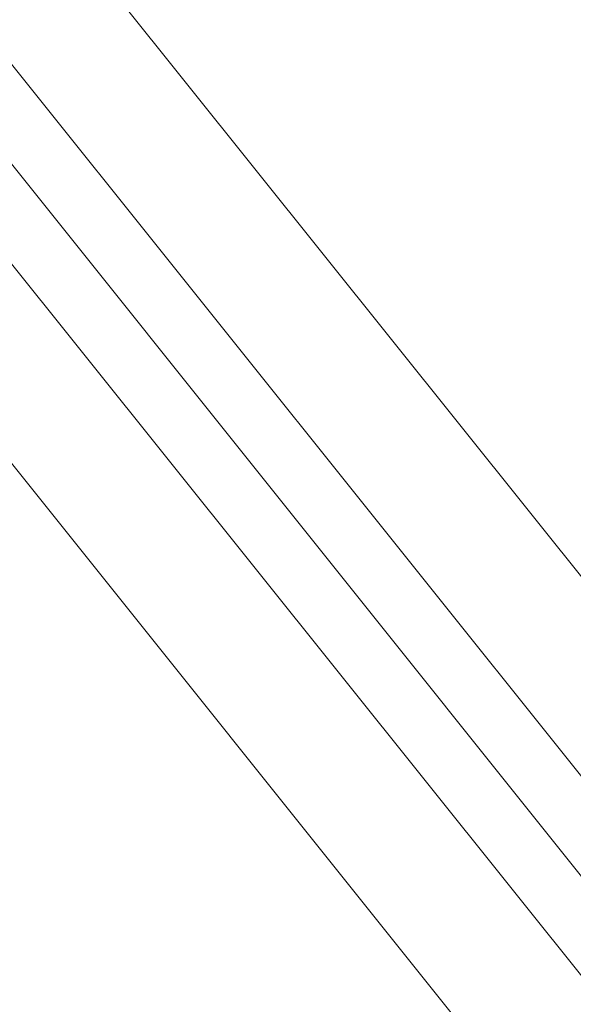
# Model space of a CAD drawing. Header units: metres. Extents: x -16.9 to 14.1, y -10.1 to 10.9.
# Tile 115 of 256: x -14.745 to -14.435, y 6.442 to 6.994. Entities that reach past the tile are written whole.
import ezdxf

# ---------------------------------------------------------------- set-up
doc = ezdxf.new("R2010")
doc.units = ezdxf.units.M
doc.layers.add('A-ROOF', color=132, linetype='Continuous', lineweight=18)
doc.layers.add('S-BEAM', color=12, linetype='Continuous', lineweight=18)

msp = doc.modelspace()

# ---------------------------------------------------------------- linework, layer by layer
at = {"layer": 'A-ROOF'}
msp.add_line((-14.81084, 6.98916), (-14.41088, 6.4894), dxfattribs=at)
at = {"layer": 'S-BEAM'}
for p, q in [((-14.75714, 7.09011), (-13.26454, 5.22506)), ((-14.7949, 7.02525), (-13.2638, 5.11211)), ((-13.26306, 4.99916), (-14.77592, 6.88951)), ((-13.26502, 4.88958), (-14.83058, 6.84578))]:
    msp.add_line(p, q, dxfattribs=at)

doc.saveas('drawing.dxf')
